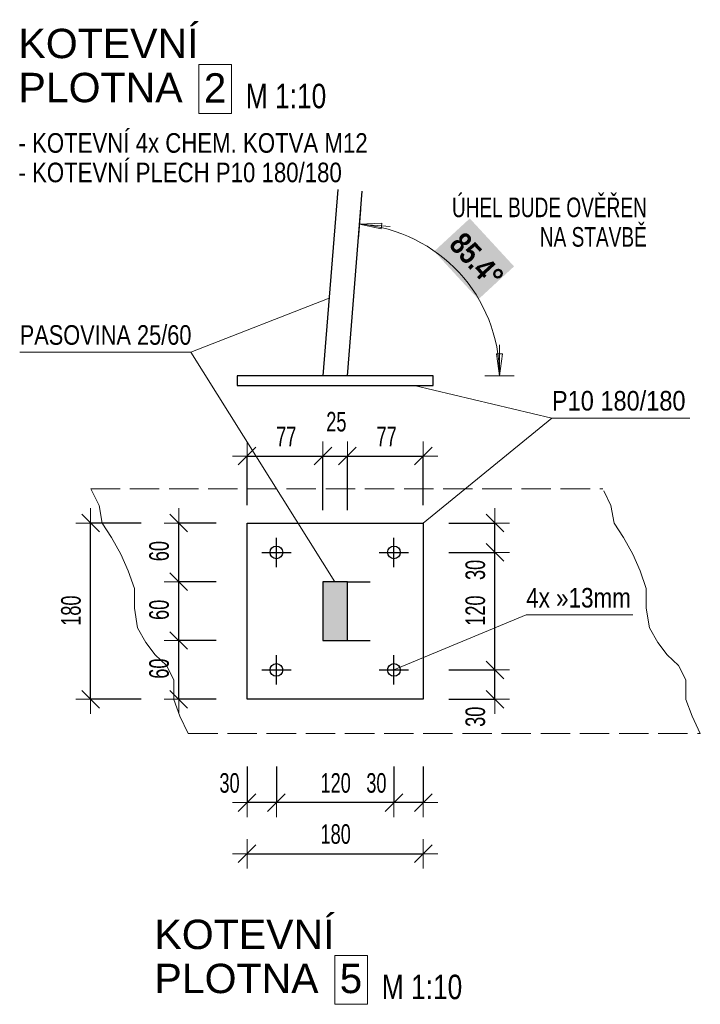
# Model space of a CAD drawing. Header units: millimetres. Extents: x -27650 to 9270, y -105989 to -87594.
# Tile 12 of 15: x 3001 to 3697, y -91817 to -90812. Entities that reach past the tile are written whole.
import ezdxf

# ---------------------------------------------------------------- set-up
doc = ezdxf.new("R2010")
doc.units = ezdxf.units.MM
doc.header["$PDMODE"] = 65
doc.linetypes.add('Carkovana 2x_1_1', pattern=[40, 30, -10])
doc.linetypes.add('JIS_09_15', pattern=[60, 30, -10, 0, -10, 0, -10])
doc.layers.add('XR$3$(Z17) - KOTVENÍ 1_5_1', color=7, linetype='Continuous', lineweight=25)
doc.styles.add('ARIAL', font='ARIAL.TTF')
doc.styles.add('ARIALNARROW', font='ARIALN.TTF')
doc.dimstyles.new('DIMSTYLE_14', dxfattribs={"dimtxt": 20, "dimasz": 30, "dimexe": 0, "dimexo": 0, "dimgap": 10, "dimtad": 2, "dimdec": 0, "dimrnd": 1, "dimzin": 12, "dimdsep": 46, "dimtxsty": 'ARIALNARROW', "dimblk1": 'ALL_ML_STRICH', "dimblk2": 'ALL_ML_STRICH', "dimsah": 1, "dimcen": 0, "dimclrd": 6, "dimclre": 6, "dimclrt": 6, "dimadec": 0, "dimazin": 0, "dimtfac": 1, "dimtdec": 0, "dimtix": 1, "dimtmove": 2, "dimatfit": 3, "dimfxl": 0, "dimtvp": 1.2, "dimtzin": 0, "dimlwd": 0, "dimlwe": 13, "dimarcsym": 0})
doc.dimstyles.new('DIMSTYLE_15', dxfattribs={"dimtxt": 20, "dimasz": 30, "dimexe": 0, "dimexo": 0, "dimgap": 10, "dimtad": 2, "dimdec": 0, "dimrnd": 1, "dimzin": 12, "dimdsep": 46, "dimtxsty": 'ARIALNARROW', "dimblk1": 'ALL_ML_STRICH', "dimblk2": 'ALL_ML_STRICH', "dimsah": 1, "dimcen": 0, "dimclrd": 6, "dimclre": 6, "dimclrt": 6, "dimadec": 0, "dimazin": 0, "dimtfac": 1, "dimtdec": 0, "dimtix": 1, "dimtmove": 2, "dimatfit": 3, "dimfxl": 0, "dimtzin": 0, "dimlwd": 0, "dimlwe": 13, "dimarcsym": 0})

# ---------------------------------------------------------------- blocks, each defined once
blk = doc.blocks.new('ALL_ML_STRICH')
at = {"color": 0, "linetype": 'ByBlock', "lineweight": -2}
for p, q in [((0, -0.5), (0, 0.5)), ((-1, 0), (0.5, 0)), ((-0.3, -0.3), (0.3, 0.3))]:
    blk.add_line(p, q, dxfattribs=at)
blk = doc.blocks.new('*D126')
at = {"layer": 'DEFPOINTS', "color": 6, "linetype": 'Continuous', "lineweight": 13}
for p in [(3233.7, -91505.8), (3413.7, -91505.8), (3233.7, -91663.6)]:
    blk.add_point(p, dxfattribs=at)
at = {"layer": 'XR$3$(Z17) - KOTVENÍ 1_5_1', "color": 6, "linetype": 'Continuous', "lineweight": -2}
for p, q in [((3233.7, -91663.6), (3233.7, -91663.6)), ((3233.7, -91663.6), (3413.7, -91663.6)), ((3413.7, -91663.6), (3413.7, -91663.6))]:
    blk.add_line(p, q, dxfattribs=at)
at = {"layer": 'XR$3$(Z17) - KOTVENÍ 1_5_1', "color": 6, "linetype": 'Continuous', "lineweight": 13, "xscale": 30, "yscale": 30, "zscale": 30, "rotation": 180}
blk.add_blockref('ALL_ML_STRICH', (3233.7, -91663.6), dxfattribs=at)
at = {"layer": 'XR$3$(Z17) - KOTVENÍ 1_5_1', "color": 6, "linetype": 'Continuous', "lineweight": 13, "xscale": 30, "yscale": 30, "zscale": 30}
blk.add_blockref('ALL_ML_STRICH', (3413.7, -91663.6), dxfattribs=at)
at = {"layer": 'XR$3$(Z17) - KOTVENÍ 1_5_1', "color": 6, "linetype": 'Continuous', "lineweight": 13, "insert": (3324.2, -91643.6), "char_height": 20, "width": 48.686, "attachment_point": 5, "style": 'ARIALNARROW'}
blk.add_mtext('\\W0.81;\\A1;{180}', dxfattribs=at)
blk = doc.blocks.new('*D127')
at = {"layer": 'DEFPOINTS', "color": 6, "linetype": 'Continuous', "lineweight": 13}
for p in [(3383.7, -91475.8), (3413.7, -91505.8), (3413.7, -91611.4)]:
    blk.add_point(p, dxfattribs=at)
at = {"layer": 'XR$3$(Z17) - KOTVENÍ 1_5_1', "color": 6, "linetype": 'Continuous', "lineweight": -2}
for p, q in [((3383.7, -91574.4), (3383.7, -91611.4)), ((3413.7, -91574.4), (3413.7, -91611.4)), ((3413.7, -91611.4), (3383.7, -91611.4))]:
    blk.add_line(p, q, dxfattribs=at)
at = {"layer": 'XR$3$(Z17) - KOTVENÍ 1_5_1', "color": 6, "linetype": 'Continuous', "lineweight": 13, "xscale": 30, "yscale": 30, "zscale": 30}
for p, rotation in [((3383.7, -91611.4), 180), ((3413.7, -91611.4), 360)]:
    blk.add_blockref('ALL_ML_STRICH', p, dxfattribs=dict(at, rotation=rotation))
at = {"layer": 'XR$3$(Z17) - KOTVENÍ 1_5_1', "color": 6, "linetype": 'Continuous', "lineweight": 13, "insert": (3365.8, -91591.4), "char_height": 20, "width": 32.457, "attachment_point": 5, "style": 'ARIALNARROW'}
blk.add_mtext('\\W0.81;\\A1;{30}', dxfattribs=at)
blk = doc.blocks.new('*D128')
at = {"layer": 'DEFPOINTS', "color": 6, "linetype": 'Continuous', "lineweight": 13}
for p in [(3263.7, -91475.8), (3383.7, -91475.8), (3383.7, -91611.4)]:
    blk.add_point(p, dxfattribs=at)
at = {"layer": 'XR$3$(Z17) - KOTVENÍ 1_5_1', "color": 6, "linetype": 'Continuous', "lineweight": -2}
for p, q in [((3263.7, -91574.4), (3263.7, -91611.4)), ((3383.7, -91574.4), (3383.7, -91611.4)), ((3383.7, -91611.4), (3263.7, -91611.4))]:
    blk.add_line(p, q, dxfattribs=at)
at = {"layer": 'XR$3$(Z17) - KOTVENÍ 1_5_1', "color": 6, "linetype": 'Continuous', "lineweight": 13, "xscale": 30, "yscale": 30, "zscale": 30}
for p, rotation in [((3263.7, -91611.4), 180), ((3383.7, -91611.4), 360)]:
    blk.add_blockref('ALL_ML_STRICH', p, dxfattribs=dict(at, rotation=rotation))
at = {"layer": 'XR$3$(Z17) - KOTVENÍ 1_5_1', "color": 6, "linetype": 'Continuous', "lineweight": 13, "insert": (3324.2, -91591.4), "char_height": 20, "width": 48.686, "attachment_point": 5, "style": 'ARIALNARROW'}
blk.add_mtext('\\W0.81;\\A1;{120}', dxfattribs=at)
blk = doc.blocks.new('*D129')
at = {"layer": 'DEFPOINTS', "color": 6, "linetype": 'Continuous', "lineweight": 13}
for p in [(3263.7, -91475.8), (3233.7, -91505.8), (3263.7, -91611.4)]:
    blk.add_point(p, dxfattribs=at)
at = {"layer": 'XR$3$(Z17) - KOTVENÍ 1_5_1', "color": 6, "linetype": 'Continuous', "lineweight": -2}
for p, q in [((3233.7, -91574.4), (3233.7, -91611.4)), ((3263.7, -91574.4), (3263.7, -91611.4)), ((3263.7, -91611.4), (3233.7, -91611.4))]:
    blk.add_line(p, q, dxfattribs=at)
at = {"layer": 'XR$3$(Z17) - KOTVENÍ 1_5_1', "color": 6, "linetype": 'Continuous', "lineweight": 13, "xscale": 30, "yscale": 30, "zscale": 30}
for p, rotation in [((3233.7, -91611.4), 180), ((3263.7, -91611.4), 360)]:
    blk.add_blockref('ALL_ML_STRICH', p, dxfattribs=dict(at, rotation=rotation))
at = {"layer": 'XR$3$(Z17) - KOTVENÍ 1_5_1', "color": 6, "linetype": 'Continuous', "lineweight": 13, "insert": (3215.8, -91591.4), "char_height": 20, "width": 32.457, "attachment_point": 5, "style": 'ARIALNARROW'}
blk.add_mtext('\\W0.81;\\A1;{30}', dxfattribs=at)
blk = doc.blocks.new('*D130')
at = {"layer": 'DEFPOINTS', "color": 6, "linetype": 'Continuous', "lineweight": 13}
for p in [(3383.7, -91475.8), (3413.7, -91505.8), (3486.9, -91505.8)]:
    blk.add_point(p, dxfattribs=at)
at = {"layer": 'XR$3$(Z17) - KOTVENÍ 1_5_1', "color": 6, "linetype": 'Continuous', "lineweight": -2}
for p, q in [((3439.9, -91475.8), (3486.9, -91475.8)), ((3486.9, -91505.8), (3486.9, -91475.8)), ((3439.9, -91505.8), (3486.9, -91505.8))]:
    blk.add_line(p, q, dxfattribs=at)
at = {"layer": 'XR$3$(Z17) - KOTVENÍ 1_5_1', "color": 6, "linetype": 'Continuous', "lineweight": 13, "xscale": 30, "yscale": 30, "zscale": 30}
for p, rotation in [((3486.9, -91475.8), 90), ((3486.9, -91505.8), 270)]:
    blk.add_blockref('ALL_ML_STRICH', p, dxfattribs=dict(at, rotation=rotation))
at = {"layer": 'XR$3$(Z17) - KOTVENÍ 1_5_1', "color": 6, "linetype": 'Continuous', "lineweight": 13, "insert": (3466.9, -91523.7), "char_height": 20, "width": 32.457, "attachment_point": 5, "rotation": 90, "style": 'ARIALNARROW'}
blk.add_mtext('\\W0.81;\\A1;{30}', dxfattribs=at)
blk = doc.blocks.new('*D131')
at = {"layer": 'DEFPOINTS', "color": 6, "linetype": 'Continuous', "lineweight": 13}
for p in [(3383.7, -91355.8), (3383.7, -91475.8), (3486.9, -91475.8)]:
    blk.add_point(p, dxfattribs=at)
at = {"layer": 'XR$3$(Z17) - KOTVENÍ 1_5_1', "color": 6, "linetype": 'Continuous', "lineweight": -2}
for p, q in [((3439.9, -91355.8), (3486.9, -91355.8)), ((3486.9, -91475.8), (3486.9, -91355.8)), ((3439.9, -91475.8), (3486.9, -91475.8))]:
    blk.add_line(p, q, dxfattribs=at)
at = {"layer": 'XR$3$(Z17) - KOTVENÍ 1_5_1', "color": 6, "linetype": 'Continuous', "lineweight": 13, "xscale": 30, "yscale": 30, "zscale": 30}
for p, rotation in [((3486.9, -91355.8), 90), ((3486.9, -91475.8), 270)]:
    blk.add_blockref('ALL_ML_STRICH', p, dxfattribs=dict(at, rotation=rotation))
at = {"layer": 'XR$3$(Z17) - KOTVENÍ 1_5_1', "color": 6, "linetype": 'Continuous', "lineweight": 13, "insert": (3466.9, -91415.3), "char_height": 20, "width": 48.686, "attachment_point": 5, "rotation": 90, "style": 'ARIALNARROW'}
blk.add_mtext('\\W0.81;\\A1;{120}', dxfattribs=at)
blk = doc.blocks.new('*D132')
at = {"layer": 'DEFPOINTS', "color": 6, "linetype": 'Continuous', "lineweight": 13}
for p in [(3413.7, -91325.8), (3383.7, -91355.8), (3486.9, -91355.8)]:
    blk.add_point(p, dxfattribs=at)
at = {"layer": 'XR$3$(Z17) - KOTVENÍ 1_5_1', "color": 6, "linetype": 'Continuous', "lineweight": -2}
for p, q in [((3439.9, -91325.8), (3486.9, -91325.8)), ((3486.9, -91355.8), (3486.9, -91325.8)), ((3439.9, -91355.8), (3486.9, -91355.8))]:
    blk.add_line(p, q, dxfattribs=at)
at = {"layer": 'XR$3$(Z17) - KOTVENÍ 1_5_1', "color": 6, "linetype": 'Continuous', "lineweight": 13, "xscale": 30, "yscale": 30, "zscale": 30}
for p, rotation in [((3486.9, -91325.8), 90), ((3486.9, -91355.8), 270)]:
    blk.add_blockref('ALL_ML_STRICH', p, dxfattribs=dict(at, rotation=rotation))
at = {"layer": 'XR$3$(Z17) - KOTVENÍ 1_5_1', "color": 6, "linetype": 'Continuous', "lineweight": 13, "insert": (3466.9, -91373.7), "char_height": 20, "width": 32.457, "attachment_point": 5, "rotation": 90, "style": 'ARIALNARROW'}
blk.add_mtext('\\W0.81;\\A1;{30}', dxfattribs=at)
blk = doc.blocks.new('*D133')
at = {"layer": 'DEFPOINTS', "color": 6, "linetype": 'Continuous', "lineweight": 13}
for p in [(3233.7, -91325.8), (3073.9, -91505.8), (3233.7, -91505.8)]:
    blk.add_point(p, dxfattribs=at)
at = {"layer": 'XR$3$(Z17) - KOTVENÍ 1_5_1', "color": 6, "linetype": 'Continuous', "lineweight": -2}
for p, q in [((3125.4, -91325.8), (3073.9, -91325.8)), ((3073.9, -91505.8), (3073.9, -91325.8)), ((3125.4, -91505.8), (3073.9, -91505.8))]:
    blk.add_line(p, q, dxfattribs=at)
at = {"layer": 'XR$3$(Z17) - KOTVENÍ 1_5_1', "color": 6, "linetype": 'Continuous', "lineweight": 13, "xscale": 30, "yscale": 30, "zscale": 30}
for p, rotation in [((3073.9, -91325.8), 90), ((3073.9, -91505.8), 270)]:
    blk.add_blockref('ALL_ML_STRICH', p, dxfattribs=dict(at, rotation=rotation))
at = {"layer": 'XR$3$(Z17) - KOTVENÍ 1_5_1', "color": 6, "linetype": 'Continuous', "lineweight": 13, "insert": (3053.9, -91415.3), "char_height": 20, "width": 48.686, "attachment_point": 5, "rotation": 90, "style": 'ARIALNARROW'}
blk.add_mtext('\\W0.81;\\A1;{180}', dxfattribs=at)
blk = doc.blocks.new('*D134')
at = {"layer": 'DEFPOINTS', "color": 6, "linetype": 'Continuous', "lineweight": 13}
for p in [(3311.2, -91445.8), (3163.9, -91505.8), (3233.7, -91505.8)]:
    blk.add_point(p, dxfattribs=at)
at = {"layer": 'XR$3$(Z17) - KOTVENÍ 1_5_1', "color": 6, "linetype": 'Continuous', "lineweight": -2}
for p, q in [((3202, -91445.8), (3163.9, -91445.8)), ((3163.9, -91505.8), (3163.9, -91445.8)), ((3202, -91505.8), (3163.9, -91505.8))]:
    blk.add_line(p, q, dxfattribs=at)
at = {"layer": 'XR$3$(Z17) - KOTVENÍ 1_5_1', "color": 6, "linetype": 'Continuous', "lineweight": 13, "xscale": 30, "yscale": 30, "zscale": 30}
for p, rotation in [((3163.9, -91445.8), 90), ((3163.9, -91505.8), 270)]:
    blk.add_blockref('ALL_ML_STRICH', p, dxfattribs=dict(at, rotation=rotation))
at = {"layer": 'XR$3$(Z17) - KOTVENÍ 1_5_1', "color": 6, "linetype": 'Continuous', "lineweight": 13, "insert": (3143.9, -91474.5), "char_height": 20, "width": 32.457, "attachment_point": 5, "rotation": 90, "style": 'ARIALNARROW'}
blk.add_mtext('\\W0.81;\\A1;{60}', dxfattribs=at)
blk = doc.blocks.new('*D135')
at = {"layer": 'DEFPOINTS', "color": 6, "linetype": 'Continuous', "lineweight": 13}
for p in [(3311.2, -91385.8), (3163.9, -91445.8), (3311.2, -91445.8)]:
    blk.add_point(p, dxfattribs=at)
at = {"layer": 'XR$3$(Z17) - KOTVENÍ 1_5_1', "color": 6, "linetype": 'Continuous', "lineweight": -2}
for p, q in [((3202, -91385.8), (3163.9, -91385.8)), ((3163.9, -91445.8), (3163.9, -91385.8)), ((3202, -91445.8), (3163.9, -91445.8))]:
    blk.add_line(p, q, dxfattribs=at)
at = {"layer": 'XR$3$(Z17) - KOTVENÍ 1_5_1', "color": 6, "linetype": 'Continuous', "lineweight": 13, "xscale": 30, "yscale": 30, "zscale": 30}
for p, rotation in [((3163.9, -91385.8), 90), ((3163.9, -91445.8), 270)]:
    blk.add_blockref('ALL_ML_STRICH', p, dxfattribs=dict(at, rotation=rotation))
at = {"layer": 'XR$3$(Z17) - KOTVENÍ 1_5_1', "color": 6, "linetype": 'Continuous', "lineweight": 13, "insert": (3143.9, -91414.5), "char_height": 20, "width": 32.457, "attachment_point": 5, "rotation": 90, "style": 'ARIALNARROW'}
blk.add_mtext('\\W0.81;\\A1;{60}', dxfattribs=at)
blk = doc.blocks.new('*D136')
at = {"layer": 'DEFPOINTS', "color": 6, "linetype": 'Continuous', "lineweight": 13}
for p in [(3233.7, -91325.8), (3163.9, -91385.8), (3311.2, -91385.8)]:
    blk.add_point(p, dxfattribs=at)
at = {"layer": 'XR$3$(Z17) - KOTVENÍ 1_5_1', "color": 6, "linetype": 'Continuous', "lineweight": -2}
for p, q in [((3202, -91325.8), (3163.9, -91325.8)), ((3163.9, -91385.8), (3163.9, -91325.8)), ((3202, -91385.8), (3163.9, -91385.8))]:
    blk.add_line(p, q, dxfattribs=at)
at = {"layer": 'XR$3$(Z17) - KOTVENÍ 1_5_1', "color": 6, "linetype": 'Continuous', "lineweight": 13, "xscale": 30, "yscale": 30, "zscale": 30}
for p, rotation in [((3163.9, -91325.8), 90), ((3163.9, -91385.8), 270)]:
    blk.add_blockref('ALL_ML_STRICH', p, dxfattribs=dict(at, rotation=rotation))
at = {"layer": 'XR$3$(Z17) - KOTVENÍ 1_5_1', "color": 6, "linetype": 'Continuous', "lineweight": 13, "insert": (3143.9, -91354.5), "char_height": 20, "width": 32.457, "attachment_point": 5, "rotation": 90, "style": 'ARIALNARROW'}
blk.add_mtext('\\W0.81;\\A1;{60}', dxfattribs=at)
blk = doc.blocks.new('*D137')
at = {"layer": 'DEFPOINTS', "color": 6, "linetype": 'Continuous', "lineweight": 13}
for p in [(3233.7, -91257.4), (3233.7, -91325.8), (3311.2, -91445.8)]:
    blk.add_point(p, dxfattribs=at)
at = {"layer": 'XR$3$(Z17) - KOTVENÍ 1_5_1', "color": 6, "linetype": 'Continuous', "lineweight": -2}
for p, q in [((3233.7, -91307.4), (3233.7, -91257.4)), ((3233.7, -91257.4), (3311.2, -91257.4)), ((3311.2, -91312.6), (3311.2, -91257.4))]:
    blk.add_line(p, q, dxfattribs=at)
at = {"layer": 'XR$3$(Z17) - KOTVENÍ 1_5_1', "color": 6, "linetype": 'Continuous', "lineweight": 13, "xscale": 30, "yscale": 30, "zscale": 30, "rotation": 180}
blk.add_blockref('ALL_ML_STRICH', (3233.7, -91257.4), dxfattribs=at)
at = {"layer": 'XR$3$(Z17) - KOTVENÍ 1_5_1', "color": 6, "linetype": 'Continuous', "lineweight": 13, "xscale": 30, "yscale": 30, "zscale": 30}
blk.add_blockref('ALL_ML_STRICH', (3311.2, -91257.4), dxfattribs=at)
at = {"layer": 'XR$3$(Z17) - KOTVENÍ 1_5_1', "color": 6, "linetype": 'Continuous', "lineweight": 13, "insert": (3273.7, -91237.4), "char_height": 20, "width": 32.457, "attachment_point": 5, "style": 'ARIALNARROW'}
blk.add_mtext('\\W0.81;\\A1;{77}', dxfattribs=at)
blk = doc.blocks.new('*D138')
at = {"layer": 'DEFPOINTS', "color": 6, "linetype": 'Continuous', "lineweight": 13}
for p in [(3311.2, -91257.4), (3311.2, -91445.8), (3336.2, -91445.8)]:
    blk.add_point(p, dxfattribs=at)
at = {"layer": 'XR$3$(Z17) - KOTVENÍ 1_5_1', "color": 6, "linetype": 'Continuous', "lineweight": -2}
for p, q in [((3311.2, -91312.6), (3311.2, -91257.4)), ((3311.2, -91257.4), (3336.2, -91257.4)), ((3336.2, -91312.6), (3336.2, -91257.4))]:
    blk.add_line(p, q, dxfattribs=at)
at = {"layer": 'XR$3$(Z17) - KOTVENÍ 1_5_1', "color": 6, "linetype": 'Continuous', "lineweight": 13, "xscale": 30, "yscale": 30, "zscale": 30, "rotation": 180}
blk.add_blockref('ALL_ML_STRICH', (3311.2, -91257.4), dxfattribs=at)
at = {"layer": 'XR$3$(Z17) - KOTVENÍ 1_5_1', "color": 6, "linetype": 'Continuous', "lineweight": 13, "xscale": 30, "yscale": 30, "zscale": 30}
blk.add_blockref('ALL_ML_STRICH', (3336.2, -91257.4), dxfattribs=at)
at = {"layer": 'XR$3$(Z17) - KOTVENÍ 1_5_1', "color": 6, "linetype": 'Continuous', "lineweight": 13, "insert": (3324.9, -91222.4), "char_height": 20, "width": 32.457, "attachment_point": 5, "style": 'ARIALNARROW'}
blk.add_mtext('\\W0.81;\\A1;{25}', dxfattribs=at)
blk = doc.blocks.new('*D139')
at = {"layer": 'DEFPOINTS', "color": 6, "linetype": 'Continuous', "lineweight": 13}
for p in [(3336.2, -91257.4), (3413.7, -91325.8), (3336.2, -91445.8)]:
    blk.add_point(p, dxfattribs=at)
at = {"layer": 'XR$3$(Z17) - KOTVENÍ 1_5_1', "color": 6, "linetype": 'Continuous', "lineweight": -2}
for p, q in [((3336.2, -91312.6), (3336.2, -91257.4)), ((3336.2, -91257.4), (3413.7, -91257.4)), ((3413.7, -91307.4), (3413.7, -91257.4))]:
    blk.add_line(p, q, dxfattribs=at)
at = {"layer": 'XR$3$(Z17) - KOTVENÍ 1_5_1', "color": 6, "linetype": 'Continuous', "lineweight": 13, "xscale": 30, "yscale": 30, "zscale": 30, "rotation": 180}
blk.add_blockref('ALL_ML_STRICH', (3336.2, -91257.4), dxfattribs=at)
at = {"layer": 'XR$3$(Z17) - KOTVENÍ 1_5_1', "color": 6, "linetype": 'Continuous', "lineweight": 13, "xscale": 30, "yscale": 30, "zscale": 30}
blk.add_blockref('ALL_ML_STRICH', (3413.7, -91257.4), dxfattribs=at)
at = {"layer": 'XR$3$(Z17) - KOTVENÍ 1_5_1', "color": 6, "linetype": 'Continuous', "lineweight": 13, "insert": (3376.2, -91237.4), "char_height": 20, "width": 32.457, "attachment_point": 5, "style": 'ARIALNARROW'}
blk.add_mtext('\\W0.81;\\A1;{77}', dxfattribs=at)

msp = doc.modelspace()

# ---------------------------------------------------------------- hatches: boundary and pattern name
at = {"layer": 'XR$3$(Z17) - KOTVENÍ 1_5_1', "linetype": 'Continuous', "lineweight": 13}
for color, points in [(7, [(3424.8, -91048.3), (3470, -91097.3), (3506.4, -91063.7), (3461.2, -91014.7)]), (171, [(3311.2, -91445.8), (3336.2, -91445.8), (3336.2, -91385.8), (3311.2, -91385.8)])]:
    msp.add_hatch(color=color, dxfattribs=at).paths.add_polyline_path(points)

# ---------------------------------------------------------------- linework, layer by layer
at = {"layer": 'XR$3$(Z17) - KOTVENÍ 1_5_1', "color": 5, "linetype": 'Continuous', "lineweight": 25}
for p, q in [((3326.4, -90985), (3311.2, -91175.4)), ((3336.2, -91175.4), (3351.4, -90987)), ((3223.7, -91175.4), (3223.7, -91185.4)), ((3423.7, -91175.4), (3223.7, -91175.4)), ((3423.7, -91185.4), (3423.7, -91175.4)), ((3223.7, -91185.4), (3423.7, -91185.4)), ((3233.7, -91505.8), (3233.7, -91325.8)), ((3233.7, -91325.8), (3413.7, -91325.8)), ((3413.7, -91325.8), (3413.7, -91505.8)), ((3263.7, -91370.8), (3263.7, -91340.8)), ((3383.7, -91370.8), (3383.7, -91340.8)), ((3248.7, -91355.8), (3278.7, -91355.8)), ((3368.7, -91355.8), (3398.7, -91355.8)), ((3311.2, -91385.8), (3311.2, -91445.8)), ((3336.2, -91385.8), (3311.2, -91385.8)), ((3336.2, -91445.8), (3336.2, -91385.8)), ((3311.2, -91445.8), (3336.2, -91445.8)), ((3311.2, -91445.8), (3336.2, -91445.8)), ((3263.7, -91490.8), (3263.7, -91460.8)), ((3383.7, -91490.8), (3383.7, -91460.8)), ((3248.7, -91475.8), (3278.7, -91475.8)), ((3368.7, -91475.8), (3398.7, -91475.8)), ((3413.7, -91505.8), (3233.7, -91505.8))]:
    msp.add_line(p, q, dxfattribs=at)
at = {"layer": 'XR$3$(Z17) - KOTVENÍ 1_5_1', "color": 6, "linetype": 'Continuous', "lineweight": 13}
for p, q in [((3349.9, -91005.6), (3347.5, -91035.5)), ((3371.3, -91019.4), (3348.7, -91020.6)), ((3348.7, -91020.6), (3370.8, -91025.3)), ((3348.7, -91020.6), (3380, -91023.1)), ((3370.8, -91025.3), (3371.3, -91019.4)), ((3491.6, -91175.4), (3491.6, -91143.9)), ((3494.6, -91152.9), (3488.6, -91152.9)), ((3488.6, -91152.9), (3491.6, -91175.4)), ((3491.6, -91175.4), (3494.6, -91152.9)), ((3476.6, -91175.4), (3506.6, -91175.4))]:
    msp.add_line(p, q, dxfattribs=at)
at = {"layer": 'XR$3$(Z17) - KOTVENÍ 1_5_1', "color": 7, "linetype": 'Continuous', "lineweight": 13}
for p, q in [((3176.4, -91151.4), (3317.5, -91096.3)), ((3001.5, -91151.4), (3176.4, -91151.4)), ((3176.4, -91151.4), (3323.3, -91385.8)), ((3545.1, -91218.6), (3404.5, -91185.4)), ((3545.1, -91218.6), (3413.7, -91325.8)), ((3545.1, -91218.6), (3685.9, -91218.6)), ((3383.7, -91475.8), (3518.8, -91419.7)), ((3518.8, -91419.7), (3627.6, -91419.7))]:
    msp.add_line(p, q, dxfattribs=at)
at = {"layer": 'XR$3$(Z17) - KOTVENÍ 1_5_1', "color": 8, "linetype": 'Carkovana 2x_1_1', "lineweight": 13}
for p, q in [((3074, -91290.8), (3597, -91290.8)), ((3173.7, -91540.8), (3696.6, -91540.8))]:
    msp.add_line(p, q, dxfattribs=at)
at = {"layer": 'XR$3$(Z17) - KOTVENÍ 1_5_1', "color": 5, "linetype": 'JIS_09_15', "lineweight": 25}
for p, q in [((3336.2, -91385.8), (3359.6, -91385.8)), ((3336.2, -91445.8), (3359.6, -91445.8))]:
    msp.add_line(p, q, dxfattribs=at)
at = {"layer": 'XR$3$(Z17) - KOTVENÍ 1_5_1', "color": 7, "linetype": 'Continuous', "lineweight": 13}
for points in [[(3184.6, -90907.4), (3217.9, -90907.4), (3217.9, -90857.4), (3184.6, -90857.4), (3184.6, -90907.4)], [(3323.4, -91817.4), (3356.8, -91817.4), (3356.8, -91767.4), (3323.4, -91767.4), (3323.4, -91817.4)]]:
    msp.add_lwpolyline(points, dxfattribs=at)
at = {"layer": 'XR$3$(Z17) - KOTVENÍ 1_5_1', "color": 8, "linetype": 'Carkovana 2x_1_1', "lineweight": 13}
for points in [[(3173.7, -91540.8), (3165.2, -91523.1), (3158.9, -91506.2), (3158.9, -91486), (3151.4, -91471.2), (3139.8, -91460.6), (3130.2, -91447.8), (3121.7, -91433), (3118.6, -91412.8), (3118.6, -91392.7), (3112.2, -91374.7), (3104.8, -91357.7), (3095.2, -91340.7), (3085.7, -91325.9), (3082.5, -91307.8), (3074, -91290.8)], [(3696.6, -91540.8), (3688.2, -91523.1), (3681.8, -91506.2), (3681.8, -91486), (3674.4, -91471.2), (3662.7, -91460.6), (3653.2, -91447.8), (3644.7, -91433), (3641.5, -91412.8), (3641.5, -91392.7), (3635.1, -91374.7), (3627.7, -91357.7), (3618.2, -91340.7), (3608.6, -91325.9), (3605.4, -91307.8), (3598, -91293)]]:
    msp.add_lwpolyline(points, dxfattribs=at)
at = {"layer": 'XR$3$(Z17) - KOTVENÍ 1_5_1', "color": 5, "linetype": 'Continuous', "lineweight": 25}
for centre in [(3263.7, -91355.8), (3383.7, -91355.8), (3263.7, -91475.8), (3383.7, -91475.8)]:
    msp.add_circle(centre, 6.5, dxfattribs=at)
at = {"layer": 'XR$3$(Z17) - KOTVENÍ 1_5_1', "color": 6, "linetype": 'Continuous', "lineweight": 13}
msp.add_arc((3336.2, -91175.4), 155.3, 0, 85.4139, dxfattribs=at)

# ---------------------------------------------------------------- texts
at = {"layer": 'XR$3$(Z17) - KOTVENÍ 1_5_1', "color": 7, "linetype": 'Continuous', "lineweight": 13, "char_height": 30, "attachment_point": 7, "style": 'ARIAL'}
for s, insert, width in [('\\W1.00;KOTEVNÍ', (3000.2, -90851.4), 199.003), ('\\W1.00;PLOTNA ', (3000.2, -90896.4), 194.336), ('\\W0.98;2', (3189.6, -90896.4), 38.029), ('\\W1.00;KOTEVNÍ', (3139.1, -91761.4), 199.003), ('\\W1.00;PLOTNA ', (3139.1, -91806.4), 194.336), ('\\W0.98;5', (3328.4, -91806.4), 38.029)]:
    msp.add_mtext(s, dxfattribs=dict(at, insert=insert, width=width))
at = {"layer": 'XR$3$(Z17) - KOTVENÍ 1_5_1', "color": 7, "linetype": 'Continuous', "lineweight": 25, "char_height": 25, "width": 95.323, "attachment_point": 7, "style": 'ARIAL'}
for insert in [(3232.4, -90902.5), (3371.3, -91812.5)]:
    msp.add_mtext('\\W0.77;M 1:10', dxfattribs=dict(at, insert=insert))
at = {"layer": 'XR$3$(Z17) - KOTVENÍ 1_5_1', "color": 7, "linetype": 'Continuous', "lineweight": 13, "char_height": 20, "line_spacing_factor": 0.903614, "style": 'ARIALNARROW'}
for s, insert, width, attachment_point in [('\\W0.99;- KOTEVNÍ 4x CHEM. KOTVA M12\\P- KOTEVNÍ PLECH P10 180/180', (3000.2, -90927.6), 366.662, 1), ('\\W0.85;ÚHEL BUDE OVĚŘEN\\PNA STAVBĚ', (3642, -90993.4), 208.531, 3)]:
    msp.add_mtext(s, dxfattribs=dict(at, insert=insert, width=width, attachment_point=attachment_point))
at = {"layer": 'XR$3$(Z17) - KOTVENÍ 1_5_1', "color": 6, "linetype": 'Continuous', "lineweight": 13, "insert": (3438.7, -91042.6), "char_height": 22.9, "width": 73.324, "attachment_point": 7, "rotation": 312.7069, "style": 'ARIALNARROW'}
msp.add_mtext('\\W0.97;\\fArial Narrow|i0|b1|c0|p0;85.4%%d', dxfattribs=at)
at = {"layer": 'XR$3$(Z17) - KOTVENÍ 1_5_1', "color": 7, "linetype": 'Continuous', "lineweight": 18, "char_height": 20, "attachment_point": 7, "style": 'ARIALNARROW'}
for s, insert, width in [('\\W0.97;PASOVINA 25/60', (3001.5, -91144), 184.593), ('\\W1.05;P10 180/180', (3545.1, -91211.2), 151.308), ('\\W1.00;4x »13mm', (3518.8, -91412.4), 118.825)]:
    msp.add_mtext(s, dxfattribs=dict(at, insert=insert, width=width))

# ---------------------------------------------------------------- dimensions: what is measured, and where the dimension line sits
at = {"layer": 'XR$3$(Z17) - KOTVENÍ 1_5_1', "color": 6, "linetype": 'Continuous', "lineweight": 13}
for base, p1, p2, dimstyle, picture, middle in [((3336.2, -91257.4), (3311.2, -91312.6), (3336.2, -91312.6), 'DIMSTYLE_14', '*D138', (3324.9, -91222.4)), ((3311.1628, -91257.3886), (3233.703, -91307.3886), (3311.1628, -91312.6409), 'DIMSTYLE_15', '*D137', (3273.6596, -91237.3886)), ((3413.703, -91257.3886), (3336.2431, -91312.6409), (3413.703, -91307.3886), 'DIMSTYLE_15', '*D139', (3376.1997, -91237.3886)), ((3413.7, -91663.6), (3233.7, -91663.6), (3413.7, -91663.6), 'DIMSTYLE_15', '*D126', (3324.2, -91643.6))]:
    dim = msp.add_linear_dim(base=base, p1=p1, p2=p2, dimstyle=dimstyle, override={"dimpost": '<>', "dimclrd": 6, "dimclre": 6, "dimclrt": 6, "dimlwd": 0, "dimlwe": 13}, dxfattribs=at)
    dim.commit()
    dim.dimension.update_dxf_attribs({"geometry": picture, "text_midpoint": middle, "dimtype": 160})
for base, p1, p2, angle, dimstyle, picture, middle in [((3073.9, -91325.8), (3125.4, -91505.8), (3125.4, -91325.8), 90, 'DIMSTYLE_15', '*D133', (3053.9, -91415.3)), ((3163.9, -91325.8), (3202, -91385.8), (3202, -91325.8), 90, 'DIMSTYLE_15', '*D136', (3143.9, -91354.5)), ((3486.9, -91325.8), (3439.9, -91355.8), (3439.9, -91325.8), 90, 'DIMSTYLE_14', '*D132', (3466.9, -91373.7)), ((3486.9, -91355.8), (3439.9, -91475.8), (3439.9, -91355.8), 90, 'DIMSTYLE_15', '*D131', (3466.9, -91415.3)), ((3163.9, -91385.8), (3202, -91445.8), (3202, -91385.8), 90, 'DIMSTYLE_15', '*D135', (3143.9, -91414.5)), ((3163.9, -91445.8), (3202, -91505.8), (3202, -91445.8), 90, 'DIMSTYLE_15', '*D134', (3143.9, -91474.5)), ((3486.9, -91475.8), (3439.9, -91505.8), (3439.9, -91475.8), 90, 'DIMSTYLE_14', '*D130', (3466.9, -91523.7)), ((3233.7, -91611.4), (3263.7, -91574.4), (3233.7, -91574.4), 180, 'DIMSTYLE_14', '*D129', (3215.8, -91591.4)), ((3263.7, -91611.4), (3383.7, -91574.4), (3263.7, -91574.4), 180, 'DIMSTYLE_15', '*D128', (3324.2, -91591.4)), ((3383.7, -91611.4), (3413.7, -91574.4), (3383.7, -91574.4), 180, 'DIMSTYLE_14', '*D127', (3365.8, -91591.4))]:
    dim = msp.add_linear_dim(base=base, p1=p1, p2=p2, angle=angle, dimstyle=dimstyle, override={"dimpost": '<>', "dimclrd": 6, "dimclre": 6, "dimclrt": 6, "dimlwd": 0, "dimlwe": 13}, dxfattribs=at)
    dim.commit()
    dim.dimension.update_dxf_attribs({"geometry": picture, "text_midpoint": middle, "dimtype": 160})

doc.saveas('drawing.dxf')
